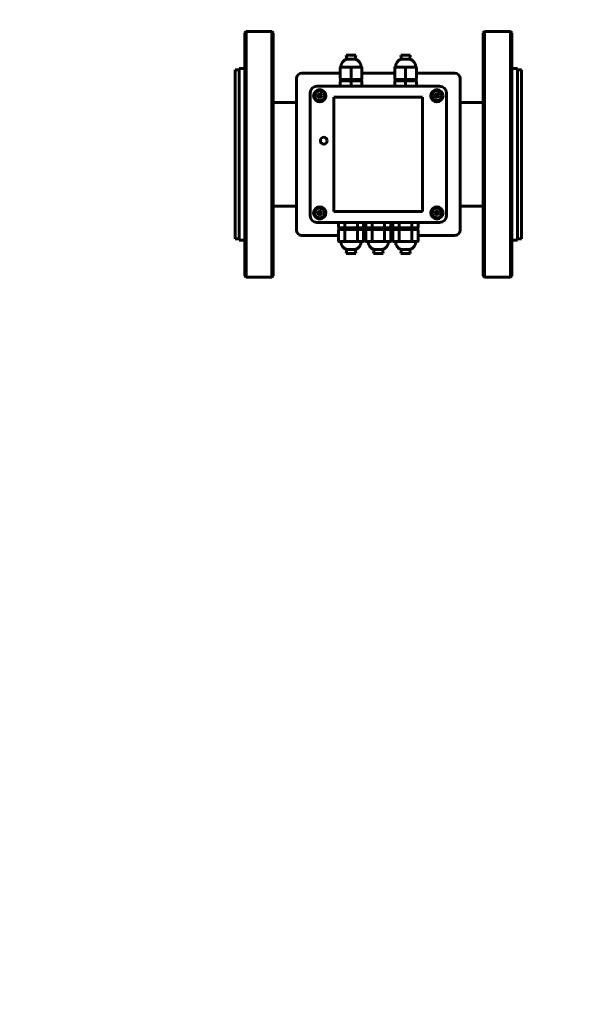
# Model space of a CAD drawing. Header units: millimetres. Extents: x 0 to 5641, y -485 to 297.
# Tile 1 of 8: x 0 to 105, y 0 to 181. Entities that reach past the tile are written whole.
import ezdxf

# ---------------------------------------------------------------- set-up
doc = ezdxf.new("R2010")
doc.units = ezdxf.units.MM
doc.linetypes.add('K5LT_BASIC', pattern=[0])
doc.layers.add('Системный слой', color=7, linetype='Continuous')

msp = doc.modelspace()

# ---------------------------------------------------------------- linework, layer by layer
at = {"layer": 'Системный слой', "color": 5, "linetype": 'K5LT_BASIC', "lineweight": 60, "true_color": 0x0000ff}
for p, q in [((41.259, 178.082), (41.509, 178.332)), ((41.259, 178.082), (41.259, 155.832)), ((41.509, 178.332), (46.259, 178.332)), ((41.509, 178.332), (41.509, 155.832)), ((46.259, 178.332), (46.509, 178.082)), ((46.259, 178.332), (46.259, 155.832)), ((46.509, 178.082), (46.509, 155.832)), ((85.009, 178.082), (85.259, 178.332)), ((85.009, 178.082), (85.009, 155.832)), ((85.259, 178.332), (90.009, 178.332)), ((85.259, 178.332), (85.259, 155.832)), ((90.009, 178.332), (90.259, 178.082)), ((90.009, 178.332), (90.009, 155.832)), ((90.259, 178.082), (90.259, 155.832)), ((59.888, 174.028), (60.004, 173.283)), ((61.513, 174.028), (59.888, 174.028)), ((61.629, 174.028), (61.513, 173.283)), ((61.629, 174.028), (61.513, 174.028)), ((69.888, 174.028), (70.004, 173.283)), ((71.629, 174.028), (69.888, 174.028)), ((71.629, 174.028), (71.513, 173.283)), ((40.259, 171.582), (41.259, 171.582)), ((40.259, 171.582), (40.259, 155.832)), ((58.759, 169.707), (58.759, 171.707)), ((58.884, 171.832), (59.821, 171.832)), ((59.821, 171.832), (60.759, 171.832)), ((61.412, 173.283), (60.004, 173.283)), ((60.759, 171.832), (61.696, 171.832)), ((60.759, 171.707), (60.759, 171.832)), ((60.759, 169.707), (60.759, 171.707)), ((61.513, 173.283), (61.412, 173.283)), ((61.696, 171.832), (62.634, 171.832)), ((62.759, 169.707), (62.759, 171.707)), ((68.759, 169.707), (68.759, 171.707)), ((68.884, 171.832), (69.821, 171.832)), ((69.821, 171.832), (70.759, 171.832)), ((70.759, 173.283), (70.004, 173.283)), ((71.513, 173.283), (70.759, 173.283)), ((70.759, 171.832), (71.696, 171.832)), ((70.759, 171.707), (70.759, 171.832)), ((70.759, 169.707), (70.759, 171.707)), ((71.696, 171.832), (72.634, 171.832)), ((72.759, 169.707), (72.759, 171.707)), ((90.259, 171.582), (91.259, 171.582)), ((91.259, 171.582), (91.259, 155.832)), ((39.509, 171.332), (40.259, 171.332)), ((39.509, 171.332), (39.509, 155.832)), ((50.759, 141.957), (50.759, 169.707)), ((58.759, 170.707), (51.759, 170.707)), ((60.759, 169.707), (60.759, 169.582)), ((68.759, 170.707), (62.759, 170.707)), ((70.759, 169.707), (70.759, 169.582)), ((79.759, 170.707), (72.759, 170.707)), ((80.759, 141.957), (80.759, 169.707)), ((91.259, 171.332), (92.009, 171.332)), ((92.009, 171.332), (92.009, 155.832)), ((54.509, 168.332), (77.009, 168.332)), ((54.509, 168.332), (77.009, 168.332)), ((58.759, 168.457), (58.759, 169.207)), ((58.884, 169.582), (60.759, 169.582)), ((58.884, 169.332), (60.759, 169.332)), ((59.321, 169.582), (59.321, 169.332)), ((60.759, 169.582), (62.634, 169.582)), ((60.759, 169.207), (60.759, 169.332)), ((60.759, 169.332), (62.634, 169.332)), ((60.759, 168.457), (60.759, 169.207)), ((60.759, 168.457), (60.759, 168.332)), ((62.196, 169.582), (62.196, 169.332)), ((62.759, 168.457), (62.759, 169.207)), ((68.759, 168.457), (68.759, 169.207)), ((68.884, 169.582), (70.759, 169.582)), ((68.884, 169.332), (70.759, 169.332)), ((69.321, 169.582), (69.321, 169.332)), ((70.759, 169.582), (72.634, 169.582)), ((70.759, 169.332), (72.634, 169.332)), ((70.759, 169.207), (70.759, 169.332)), ((70.759, 168.457), (70.759, 169.207)), ((70.759, 168.457), (70.759, 168.332)), ((72.196, 169.582), (72.196, 169.332)), ((72.759, 168.457), (72.759, 169.207)), ((53.259, 144.582), (53.259, 167.082)), ((53.259, 144.582), (53.259, 167.082)), ((54.563, 166.62), (54.848, 166.596)), ((54.637, 166.832), (54.875, 166.672)), ((54.672, 166.571), (54.898, 166.578)), ((54.753, 166.801), (54.924, 166.654)), ((54.759, 166.21), (54.919, 166.448)), ((54.789, 166.476), (54.939, 166.549)), ((54.789, 166.326), (54.936, 166.497)), ((54.848, 166.596), (54.875, 166.672)), ((54.898, 166.578), (54.848, 166.596)), ((54.875, 166.672), (54.924, 166.654)), ((54.939, 166.549), (54.898, 166.578)), ((54.903, 166.802), (54.976, 166.651)), ((54.919, 166.448), (54.936, 166.497)), ((54.995, 166.421), (54.919, 166.448)), ((54.924, 166.654), (54.976, 166.651)), ((54.936, 166.497), (54.939, 166.549)), ((54.97, 166.136), (54.995, 166.421)), ((54.976, 166.651), (55.005, 166.693)), ((55.012, 166.47), (54.995, 166.421)), ((54.998, 166.918), (55.005, 166.693)), ((55.005, 166.693), (55.023, 166.742)), ((55.042, 166.512), (55.012, 166.47)), ((55.019, 166.245), (55.012, 166.47)), ((55.047, 167.028), (55.023, 166.742)), ((55.023, 166.742), (55.099, 166.715)), ((55.093, 166.509), (55.042, 166.512)), ((55.114, 166.362), (55.042, 166.512)), ((55.229, 166.687), (55.078, 166.615)), ((55.081, 166.666), (55.078, 166.615)), ((55.078, 166.615), (55.12, 166.585)), ((55.228, 166.837), (55.081, 166.666)), ((55.099, 166.715), (55.081, 166.666)), ((55.142, 166.492), (55.093, 166.509)), ((55.264, 166.362), (55.093, 166.509)), ((55.259, 166.953), (55.099, 166.715)), ((55.345, 166.592), (55.12, 166.585)), ((55.12, 166.585), (55.169, 166.568)), ((55.169, 166.568), (55.142, 166.492)), ((55.38, 166.332), (55.142, 166.492)), ((55.455, 166.543), (55.169, 166.568)), ((57.634, 166.332), (73.884, 166.332)), ((57.634, 145.332), (57.634, 166.332)), ((73.884, 166.332), (73.884, 145.332)), ((76.063, 166.62), (76.348, 166.596)), ((76.137, 166.832), (76.375, 166.672)), ((76.172, 166.571), (76.398, 166.578)), ((76.253, 166.801), (76.424, 166.654)), ((76.259, 166.21), (76.419, 166.448)), ((76.289, 166.476), (76.439, 166.549)), ((76.289, 166.326), (76.436, 166.497)), ((76.348, 166.596), (76.375, 166.672)), ((76.398, 166.578), (76.348, 166.596)), ((76.375, 166.672), (76.424, 166.654)), ((76.439, 166.549), (76.398, 166.578)), ((76.403, 166.802), (76.476, 166.651)), ((76.419, 166.448), (76.436, 166.497)), ((76.495, 166.421), (76.419, 166.448)), ((76.424, 166.654), (76.476, 166.651)), ((76.436, 166.497), (76.439, 166.549)), ((76.47, 166.136), (76.495, 166.421)), ((76.476, 166.651), (76.505, 166.693)), ((76.512, 166.47), (76.495, 166.421)), ((76.498, 166.918), (76.505, 166.693)), ((76.505, 166.693), (76.523, 166.742)), ((76.542, 166.512), (76.512, 166.47)), ((76.519, 166.245), (76.512, 166.47)), ((76.547, 167.028), (76.523, 166.742)), ((76.523, 166.742), (76.599, 166.715)), ((76.593, 166.509), (76.542, 166.512)), ((76.614, 166.362), (76.542, 166.512)), ((76.729, 166.687), (76.578, 166.615)), ((76.581, 166.666), (76.578, 166.615)), ((76.578, 166.615), (76.62, 166.585)), ((76.728, 166.837), (76.581, 166.666)), ((76.599, 166.715), (76.581, 166.666)), ((76.642, 166.492), (76.593, 166.509)), ((76.764, 166.362), (76.593, 166.509)), ((76.759, 166.953), (76.599, 166.715)), ((76.845, 166.592), (76.62, 166.585)), ((76.62, 166.585), (76.669, 166.568)), ((76.669, 166.568), (76.642, 166.492)), ((76.88, 166.332), (76.642, 166.492)), ((76.955, 166.543), (76.669, 166.568)), ((78.259, 167.082), (78.259, 144.582)), ((78.259, 167.082), (78.259, 144.582)), ((46.509, 165.332), (50.759, 165.332)), ((80.759, 165.332), (85.009, 165.332)), ((39.509, 155.832), (39.509, 140.332)), ((40.259, 155.832), (40.259, 140.082)), ((41.259, 155.832), (41.259, 133.582)), ((41.509, 155.832), (41.509, 133.332)), ((46.259, 155.832), (46.259, 133.332)), ((46.509, 155.832), (46.509, 133.582)), ((85.009, 155.832), (85.009, 133.582)), ((85.259, 155.832), (85.259, 133.332)), ((90.009, 155.832), (90.009, 133.332)), ((90.259, 155.832), (90.259, 133.582)), ((91.259, 155.832), (91.259, 140.082)), ((92.009, 155.832), (92.009, 140.332)), ((46.509, 146.332), (50.759, 146.332)), ((80.759, 146.332), (85.009, 146.332)), ((54.563, 145.12), (54.848, 145.096)), ((54.637, 145.332), (54.875, 145.172)), ((54.672, 145.071), (54.898, 145.078)), ((54.753, 145.301), (54.924, 145.154)), ((54.759, 144.71), (54.919, 144.948)), ((54.789, 144.976), (54.939, 145.049)), ((54.789, 144.826), (54.936, 144.997)), ((54.848, 145.096), (54.875, 145.172)), ((54.898, 145.078), (54.848, 145.096)), ((54.875, 145.172), (54.924, 145.154)), ((54.939, 145.049), (54.898, 145.078)), ((54.903, 145.302), (54.976, 145.151)), ((54.919, 144.948), (54.936, 144.997)), ((54.995, 144.921), (54.919, 144.948)), ((54.924, 145.154), (54.976, 145.151)), ((54.936, 144.997), (54.939, 145.049)), ((54.97, 144.636), (54.995, 144.921)), ((54.976, 145.151), (55.005, 145.193)), ((55.012, 144.97), (54.995, 144.921)), ((54.998, 145.418), (55.005, 145.193)), ((55.005, 145.193), (55.023, 145.242)), ((55.042, 145.012), (55.012, 144.97)), ((55.019, 144.745), (55.012, 144.97)), ((55.047, 145.528), (55.023, 145.242)), ((55.023, 145.242), (55.099, 145.215)), ((55.093, 145.009), (55.042, 145.012)), ((55.114, 144.862), (55.042, 145.012)), ((55.229, 145.187), (55.078, 145.115)), ((55.081, 145.166), (55.078, 145.115)), ((55.078, 145.115), (55.12, 145.085)), ((55.228, 145.337), (55.081, 145.166)), ((55.099, 145.215), (55.081, 145.166)), ((55.142, 144.992), (55.093, 145.009)), ((55.264, 144.862), (55.093, 145.009)), ((55.259, 145.453), (55.099, 145.215)), ((55.345, 145.092), (55.12, 145.085)), ((55.12, 145.085), (55.169, 145.068)), ((55.169, 145.068), (55.142, 144.992)), ((55.38, 144.832), (55.142, 144.992)), ((55.455, 145.043), (55.169, 145.068)), ((73.884, 145.332), (57.634, 145.332)), ((76.063, 145.12), (76.348, 145.096)), ((76.137, 145.332), (76.375, 145.172)), ((76.172, 145.071), (76.398, 145.078)), ((76.253, 145.301), (76.424, 145.154)), ((76.259, 144.71), (76.419, 144.948)), ((76.289, 144.976), (76.439, 145.049)), ((76.289, 144.826), (76.436, 144.997)), ((76.348, 145.096), (76.375, 145.172)), ((76.398, 145.078), (76.348, 145.096)), ((76.375, 145.172), (76.424, 145.154)), ((76.439, 145.049), (76.398, 145.078)), ((76.403, 145.302), (76.476, 145.151)), ((76.419, 144.948), (76.436, 144.997)), ((76.495, 144.921), (76.419, 144.948)), ((76.424, 145.154), (76.476, 145.151)), ((76.436, 144.997), (76.439, 145.049)), ((76.47, 144.636), (76.495, 144.921)), ((76.476, 145.151), (76.505, 145.193)), ((76.512, 144.97), (76.495, 144.921)), ((76.498, 145.418), (76.505, 145.193)), ((76.505, 145.193), (76.523, 145.242)), ((76.542, 145.012), (76.512, 144.97)), ((76.519, 144.745), (76.512, 144.97)), ((76.547, 145.528), (76.523, 145.242)), ((76.523, 145.242), (76.599, 145.215)), ((76.593, 145.009), (76.542, 145.012)), ((76.614, 144.862), (76.542, 145.012)), ((76.729, 145.187), (76.578, 145.115)), ((76.581, 145.166), (76.578, 145.115)), ((76.578, 145.115), (76.62, 145.085)), ((76.728, 145.337), (76.581, 145.166)), ((76.599, 145.215), (76.581, 145.166)), ((76.642, 144.992), (76.593, 145.009)), ((76.764, 144.862), (76.593, 145.009)), ((76.759, 145.453), (76.599, 145.215)), ((76.845, 145.092), (76.62, 145.085)), ((76.62, 145.085), (76.669, 145.068)), ((76.669, 145.068), (76.642, 144.992)), ((76.88, 144.832), (76.642, 144.992)), ((76.955, 145.043), (76.669, 145.068)), ((77.009, 143.332), (54.509, 143.332)), ((77.009, 143.332), (54.509, 143.332)), ((58.449, 143.207), (58.449, 142.457)), ((59.604, 143.207), (59.604, 142.457)), ((61.913, 143.207), (61.913, 142.457)), ((63.068, 143.207), (63.068, 142.457)), ((63.449, 143.207), (63.449, 142.457)), ((64.604, 143.207), (64.604, 142.457)), ((66.913, 143.207), (66.913, 142.457)), ((68.068, 143.207), (68.068, 142.457)), ((68.449, 143.207), (68.449, 142.457)), ((69.604, 143.207), (69.604, 142.457)), ((71.913, 143.207), (71.913, 142.457)), ((73.068, 143.207), (73.068, 142.457)), ((58.449, 140.957), (51.759, 140.957)), ((58.449, 141.957), (58.449, 139.957)), ((59.676, 142.332), (58.594, 142.332)), ((59.676, 142.082), (58.594, 142.082)), ((59.321, 142.082), (59.321, 142.332)), ((59.604, 141.957), (59.604, 139.957)), ((61.841, 142.332), (59.676, 142.332)), ((61.841, 142.082), (59.676, 142.082)), ((62.924, 142.332), (61.841, 142.332)), ((62.924, 142.082), (61.841, 142.082)), ((61.913, 141.957), (61.913, 139.957)), ((62.196, 142.082), (62.196, 142.332)), ((63.068, 141.957), (63.068, 139.957)), ((63.449, 140.957), (63.068, 140.957)), ((63.449, 141.957), (63.449, 139.957)), ((64.676, 142.332), (63.594, 142.332)), ((64.676, 142.082), (63.594, 142.082)), ((64.321, 142.082), (64.321, 142.332)), ((64.604, 141.957), (64.604, 139.957)), ((66.841, 142.332), (64.676, 142.332)), ((66.841, 142.082), (64.676, 142.082)), ((67.924, 142.332), (66.841, 142.332)), ((67.924, 142.082), (66.841, 142.082)), ((66.913, 141.957), (66.913, 139.957)), ((67.196, 142.082), (67.196, 142.332)), ((68.068, 141.957), (68.068, 139.957)), ((68.449, 140.957), (68.068, 140.957)), ((68.449, 141.957), (68.449, 139.957)), ((69.676, 142.332), (68.594, 142.332)), ((69.676, 142.082), (68.594, 142.082)), ((69.321, 142.082), (69.321, 142.332)), ((69.604, 141.957), (69.604, 139.957)), ((71.841, 142.332), (69.676, 142.332)), ((71.841, 142.082), (69.676, 142.082)), ((72.924, 142.332), (71.841, 142.332)), ((72.924, 142.082), (71.841, 142.082)), ((71.913, 141.957), (71.913, 139.957)), ((72.196, 142.082), (72.196, 142.332)), ((73.068, 141.957), (73.068, 139.957)), ((79.759, 140.957), (73.068, 140.957)), ((39.509, 140.332), (40.259, 140.332)), ((40.259, 140.082), (41.259, 140.082)), ((59.135, 139.832), (58.594, 139.832)), ((59.676, 139.832), (59.135, 139.832)), ((60.759, 139.832), (59.676, 139.832)), ((61.841, 139.832), (60.759, 139.832)), ((62.382, 139.832), (61.841, 139.832)), ((62.924, 139.832), (62.382, 139.832)), ((64.135, 139.832), (63.594, 139.832)), ((64.676, 139.832), (64.135, 139.832)), ((65.759, 139.832), (64.676, 139.832)), ((66.841, 139.832), (65.759, 139.832)), ((67.382, 139.832), (66.841, 139.832)), ((67.924, 139.832), (67.382, 139.832)), ((69.135, 139.832), (68.594, 139.832)), ((69.676, 139.832), (69.135, 139.832)), ((70.759, 139.832), (69.676, 139.832)), ((71.841, 139.832), (70.759, 139.832)), ((72.382, 139.832), (71.841, 139.832)), ((72.924, 139.832), (72.382, 139.832)), ((90.259, 140.082), (91.259, 140.082)), ((91.259, 140.332), (92.009, 140.332)), ((59.888, 137.636), (60.004, 138.38)), ((59.888, 137.636), (61.629, 137.636)), ((60.004, 138.38), (60.382, 138.38)), ((60.382, 138.38), (61.513, 138.38)), ((61.629, 137.636), (61.513, 138.38)), ((64.888, 137.636), (65.004, 138.38)), ((64.888, 137.636), (66.629, 137.636)), ((65.004, 138.38), (65.382, 138.38)), ((65.382, 138.38), (66.513, 138.38)), ((66.629, 137.636), (66.513, 138.38)), ((69.888, 137.636), (70.004, 138.38)), ((69.888, 137.636), (71.629, 137.636)), ((70.004, 138.38), (71.513, 138.38)), ((71.629, 137.636), (71.513, 138.38)), ((41.259, 133.582), (41.509, 133.332)), ((41.509, 133.332), (46.259, 133.332)), ((46.259, 133.332), (46.509, 133.582)), ((85.009, 133.582), (85.259, 133.332)), ((85.259, 133.332), (90.009, 133.332)), ((90.009, 133.332), (90.259, 133.582))]:
    msp.add_line(p, q, dxfattribs=at)
for centre, radius in [((55.009, 166.582), 1.125), ((55.009, 166.582), 0.875), ((76.509, 166.582), 1.125), ((76.509, 166.582), 0.875), ((55.759, 158.332), 0.625), ((55.009, 145.082), 1.125), ((55.009, 145.082), 0.875), ((76.509, 145.082), 1.125), ((76.509, 145.082), 0.875)]:
    msp.add_circle(centre, radius, dxfattribs=at)
for centre, radius, start, end in [((58.884, 171.707), 0.125, 90, 180), ((60.384, 171.832), 1.5, 104.6486, 180), ((61.134, 171.832), 1.5, 0, 75.3514), ((62.634, 171.707), 0.125, 0, 90), ((68.884, 171.707), 0.125, 90, 180), ((70.384, 171.832), 1.5, 104.6486, 180), ((71.134, 171.832), 1.5, 0, 75.3514), ((72.634, 171.707), 0.125, 0, 90), ((51.759, 169.707), 1, 90, 180), ((58.884, 169.707), 0.125, 180, 270), ((62.634, 169.707), 0.125, 270, 0), ((68.884, 169.707), 0.125, 180, 270), ((72.634, 169.707), 0.125, 270, 0), ((79.759, 169.707), 1, 0, 90), ((54.509, 167.082), 1.25, 90, 180), ((54.509, 167.082), 1.25, 90, 180), ((58.884, 169.207), 0.125, 90, 180), ((58.884, 168.457), 0.125, 180, 270), ((62.634, 169.207), 0.125, 0, 90), ((62.634, 168.457), 0.125, 270, 0), ((68.884, 169.207), 0.125, 90, 180), ((68.884, 168.457), 0.125, 180, 270), ((72.634, 169.207), 0.125, 0, 90), ((72.634, 168.457), 0.125, 270, 0), ((77.009, 167.082), 1.25, 0, 90), ((77.009, 167.082), 1.25, 0, 90), ((54.509, 144.582), 1.25, 180, 270), ((54.509, 144.582), 1.25, 180, 270), ((77.009, 144.582), 1.25, 270, 0), ((77.009, 144.582), 1.25, 270, 0), ((51.759, 141.957), 1, 180, 270), ((51.759, 141.957), 1, 241.04498, 270), ((79.759, 141.957), 1, 270, 0), ((79.759, 141.957), 1, 270, 298.95502), ((60.384, 139.832), 1.5, 180, 255.3514), ((61.134, 139.832), 1.5, 284.6486, 0), ((65.384, 139.832), 1.5, 180, 255.3514), ((66.134, 139.832), 1.5, 284.6486, 0), ((70.384, 139.832), 1.5, 180, 255.3514), ((71.134, 139.832), 1.5, 284.6486, 0)]:
    msp.add_arc(centre, radius, start, end, dxfattribs=at)
for centre, major_axis, ratio, start_param, end_param in [((55.092, 166.552), (-0.297, -0.842), 0.5888593, 4.712389, 4.8380212), ((55.02, 166.613), (0.848, -0.299), 0.1848742, 4.2093977, 4.3559032), ((55.092, 166.552), (-0.297, -0.842), 0.5888593, 4.5867568, 4.712389), ((54.997, 166.55), (-0.848, 0.299), 0.1848742, -1.2143105, -1.0678051), ((55.039, 166.625), (0.733, -0.519), 0.2985767, 4.4086315, 4.5796312), ((55.005, 166.529), (-0.896, 0.057), 0.2985767, -1.4380386, -1.2670389), ((55.04, 166.57), (-0.299, -0.848), 0.1848742, -1.2143105, -1.0678051), ((55.038, 166.665), (0.842, -0.297), 0.5888593, 4.5867568, 4.8380212), ((55.061, 166.578), (-0.057, -0.896), 0.2985767, -1.4380386, -1.2670389), ((55.052, 166.551), (-0.519, -0.733), 0.2985767, 4.4086315, 4.5796312), ((54.977, 166.593), (0.299, 0.848), 0.1848742, 4.2093977, 4.3559032), ((55.04, 166.57), (-0.299, -0.848), 0.1848742, 4.2093977, 4.3559032), ((54.965, 166.612), (0.519, 0.733), 0.2985767, 4.4086315, 4.5796312), ((54.979, 166.498), (-0.842, 0.297), 0.5888593, 4.5867568, 4.8380212), ((55.012, 166.634), (0.896, -0.057), 0.2985767, -1.4380386, -1.2670389), ((54.977, 166.593), (0.299, 0.848), 0.1848742, -1.2143105, -1.0678051), ((54.956, 166.585), (0.057, 0.896), 0.2985767, -1.4380386, -1.2670389), ((54.978, 166.538), (-0.733, 0.519), 0.2985767, 4.4086315, 4.5796312), ((55.02, 166.613), (0.848, -0.299), 0.1848742, -1.2143105, -1.0678051), ((54.997, 166.55), (-0.848, 0.299), 0.1848742, 4.2093977, 4.3559032), ((54.925, 166.611), (0.297, 0.842), 0.5888593, 4.5867568, 4.8380212), ((76.592, 166.552), (-0.297, -0.842), 0.5888593, 4.712389, 4.8380212), ((76.52, 166.613), (0.848, -0.299), 0.1848742, 4.2093977, 4.3559032), ((76.592, 166.552), (-0.297, -0.842), 0.5888593, 4.5867568, 4.712389), ((76.497, 166.55), (-0.848, 0.299), 0.1848742, -1.2143105, -1.0678051), ((76.539, 166.625), (0.733, -0.519), 0.2985767, 4.4086315, 4.5796312), ((76.505, 166.529), (-0.896, 0.057), 0.2985767, -1.4380386, -1.2670389), ((76.54, 166.57), (-0.299, -0.848), 0.1848742, -1.2143105, -1.0678051), ((76.538, 166.665), (0.842, -0.297), 0.5888593, 4.5867568, 4.8380212), ((76.561, 166.578), (-0.057, -0.896), 0.2985767, -1.4380386, -1.2670389), ((76.552, 166.551), (-0.519, -0.733), 0.2985767, 4.4086315, 4.5796312), ((76.477, 166.593), (0.299, 0.848), 0.1848742, 4.2093977, 4.3559032), ((76.54, 166.57), (-0.299, -0.848), 0.1848742, 4.2093977, 4.3559032), ((76.465, 166.612), (0.519, 0.733), 0.2985767, 4.4086315, 4.5796312), ((76.479, 166.498), (-0.842, 0.297), 0.5888593, 4.5867568, 4.8380212), ((76.512, 166.634), (0.896, -0.057), 0.2985767, -1.4380386, -1.2670389), ((76.477, 166.593), (0.299, 0.848), 0.1848742, -1.2143105, -1.0678051), ((76.456, 166.585), (0.057, 0.896), 0.2985767, -1.4380386, -1.2670389), ((76.478, 166.538), (-0.733, 0.519), 0.2985767, 4.4086315, 4.5796312), ((76.52, 166.613), (0.848, -0.299), 0.1848742, -1.2143105, -1.0678051), ((76.497, 166.55), (-0.848, 0.299), 0.1848742, 4.2093977, 4.3559032), ((76.425, 166.611), (0.297, 0.842), 0.5888593, 4.5867568, 4.8380212), ((55.092, 145.052), (-0.297, -0.842), 0.5888593, 4.712389, 4.8380212), ((55.02, 145.113), (0.848, -0.299), 0.1848742, 4.2093977, 4.3559032), ((55.092, 145.052), (-0.297, -0.842), 0.5888593, 4.5867568, 4.712389), ((54.997, 145.05), (-0.848, 0.299), 0.1848742, -1.2143105, -1.0678051), ((55.039, 145.125), (0.733, -0.519), 0.2985767, 4.4086315, 4.5796312), ((55.005, 145.029), (-0.896, 0.057), 0.2985767, -1.4380386, -1.2670389), ((55.04, 145.07), (-0.299, -0.848), 0.1848742, -1.2143105, -1.0678051), ((55.038, 145.165), (0.842, -0.297), 0.5888593, 4.5867568, 4.8380212), ((55.061, 145.078), (-0.057, -0.896), 0.2985767, -1.4380386, -1.2670389), ((55.052, 145.051), (-0.519, -0.733), 0.2985767, 4.4086315, 4.5796312), ((54.977, 145.093), (0.299, 0.848), 0.1848742, 4.2093977, 4.3559032), ((55.04, 145.07), (-0.299, -0.848), 0.1848742, 4.2093977, 4.3559032), ((54.965, 145.112), (0.519, 0.733), 0.2985767, 4.4086315, 4.5796312), ((54.979, 144.998), (-0.842, 0.297), 0.5888593, 4.5867568, 4.8380212), ((55.012, 145.134), (0.896, -0.057), 0.2985767, -1.4380386, -1.2670389), ((54.977, 145.093), (0.299, 0.848), 0.1848742, -1.2143105, -1.0678051), ((54.956, 145.085), (0.057, 0.896), 0.2985767, -1.4380386, -1.2670389), ((54.978, 145.038), (-0.733, 0.519), 0.2985767, 4.4086315, 4.5796312), ((55.02, 145.113), (0.848, -0.299), 0.1848742, -1.2143105, -1.0678051), ((54.997, 145.05), (-0.848, 0.299), 0.1848742, 4.2093977, 4.3559032), ((54.925, 145.111), (0.297, 0.842), 0.5888593, 4.5867568, 4.8380212), ((76.592, 145.052), (-0.297, -0.842), 0.5888593, 4.712389, 4.8380212), ((76.52, 145.113), (0.848, -0.299), 0.1848742, 4.2093977, 4.3559032), ((76.592, 145.052), (-0.297, -0.842), 0.5888593, 4.5867568, 4.712389), ((76.497, 145.05), (-0.848, 0.299), 0.1848742, -1.2143105, -1.0678051), ((76.539, 145.125), (0.733, -0.519), 0.2985767, 4.4086315, 4.5796312), ((76.505, 145.029), (-0.896, 0.057), 0.2985767, -1.4380386, -1.2670389), ((76.54, 145.07), (-0.299, -0.848), 0.1848742, -1.2143105, -1.0678051), ((76.538, 145.165), (0.842, -0.297), 0.5888593, 4.5867568, 4.8380212), ((76.561, 145.078), (-0.057, -0.896), 0.2985767, -1.4380386, -1.2670389), ((76.552, 145.051), (-0.519, -0.733), 0.2985767, 4.4086315, 4.5796312), ((76.477, 145.093), (0.299, 0.848), 0.1848742, 4.2093977, 4.3559032), ((76.54, 145.07), (-0.299, -0.848), 0.1848742, 4.2093977, 4.3559032), ((76.465, 145.112), (0.519, 0.733), 0.2985767, 4.4086315, 4.5796312), ((76.479, 144.998), (-0.842, 0.297), 0.5888593, 4.5867568, 4.8380212), ((76.512, 145.134), (0.896, -0.057), 0.2985767, -1.4380386, -1.2670389), ((76.477, 145.093), (0.299, 0.848), 0.1848742, -1.2143105, -1.0678051), ((76.456, 145.085), (0.057, 0.896), 0.2985767, -1.4380386, -1.2670389), ((76.478, 145.038), (-0.733, 0.519), 0.2985767, 4.4086315, 4.5796312), ((76.52, 145.113), (0.848, -0.299), 0.1848742, -1.2143105, -1.0678051), ((76.497, 145.05), (-0.848, 0.299), 0.1848742, 4.2093977, 4.3559032), ((76.425, 145.111), (0.297, 0.842), 0.5888593, 4.5867568, 4.8380212), ((58.594, 143.207), (-0.144, 0), 0.8660254, 4.712389, 6.2831853), ((59.676, 143.207), (0, -0.125), 0.5773503, 3.1415927, 4.712389), ((61.841, 143.207), (0, 0.125), 0.5773503, 4.712389, 6.2831853), ((62.924, 143.207), (0.144, 0), 0.8660254, 0, 1.5707963), ((63.594, 143.207), (-0.144, 0), 0.8660254, 4.712389, 6.2831853), ((64.676, 143.207), (0, -0.125), 0.5773503, 3.1415927, 4.712389), ((66.841, 143.207), (0, 0.125), 0.5773503, 4.712389, 6.2831853), ((67.924, 143.207), (0.144, 0), 0.8660254, 0, 1.5707963), ((68.594, 143.207), (-0.144, 0), 0.8660254, 4.712389, 6.2831853), ((69.676, 143.207), (0, -0.125), 0.5773503, 3.1415927, 4.712389), ((71.841, 143.207), (0, 0.125), 0.5773503, 4.712389, 6.2831853), ((72.924, 143.207), (0.144, 0), 0.8660254, 0, 1.5707963), ((58.594, 142.457), (0.144, 0), 0.8660254, 3.1415927, 4.712389), ((58.594, 141.957), (-0.144, 0), 0.8660254, 4.712389, 6.2831853), ((59.676, 142.457), (0, 0.125), 0.5773503, 1.5707963, 3.1415927), ((59.676, 141.957), (0, -0.125), 0.5773503, 3.1415927, 4.712389), ((61.841, 142.457), (0, -0.125), 0.5773503, 0, 1.5707963), ((61.841, 141.957), (0, 0.125), 0.5773503, 4.712389, 6.2831853), ((62.924, 142.457), (-0.144, 0), 0.8660254, 1.5707963, 3.1415927), ((62.924, 141.957), (0.144, 0), 0.8660254, 0, 1.5707963), ((63.594, 142.457), (0.144, 0), 0.8660254, 3.1415927, 4.712389), ((63.594, 141.957), (-0.144, 0), 0.8660254, 4.712389, 6.2831853), ((64.676, 142.457), (0, 0.125), 0.5773503, 1.5707963, 3.1415927), ((64.676, 141.957), (0, -0.125), 0.5773503, 3.1415927, 4.712389), ((66.841, 142.457), (0, -0.125), 0.5773503, 0, 1.5707963), ((66.841, 141.957), (0, 0.125), 0.5773503, 4.712389, 6.2831853), ((67.924, 142.457), (-0.144, 0), 0.8660254, 1.5707963, 3.1415927), ((67.924, 141.957), (0.144, 0), 0.8660254, 0, 1.5707963), ((68.594, 142.457), (0.144, 0), 0.8660254, 3.1415927, 4.712389), ((68.594, 141.957), (-0.144, 0), 0.8660254, 4.712389, 6.2831853), ((69.676, 142.457), (0, 0.125), 0.5773503, 1.5707963, 3.1415927), ((69.676, 141.957), (0, -0.125), 0.5773503, 3.1415927, 4.712389), ((71.841, 142.457), (0, -0.125), 0.5773503, 0, 1.5707963), ((71.841, 141.957), (0, 0.125), 0.5773503, 4.712389, 6.2831853), ((72.924, 142.457), (-0.144, 0), 0.8660254, 1.5707963, 3.1415927), ((72.924, 141.957), (0.144, 0), 0.8660254, 0, 1.5707963), ((58.594, 139.957), (-0.144, 0), 0.8660254, 0, 1.5707963), ((59.676, 139.957), (0, -0.125), 0.5773503, 4.712389, 6.2831853), ((61.841, 139.957), (0, 0.125), 0.5773503, 3.1415927, 4.712389), ((62.924, 139.957), (0.144, 0), 0.8660254, 4.712389, 6.2831853), ((63.594, 139.957), (-0.144, 0), 0.8660254, 0, 1.5707963), ((64.676, 139.957), (0, -0.125), 0.5773503, 4.712389, 6.2831853), ((66.841, 139.957), (0, 0.125), 0.5773503, 3.1415927, 4.712389), ((67.924, 139.957), (0.144, 0), 0.8660254, 4.712389, 6.2831853), ((68.594, 139.957), (-0.144, 0), 0.8660254, 0, 1.5707963), ((69.676, 139.957), (0, -0.125), 0.5773503, 4.712389, 6.2831853), ((71.841, 139.957), (0, 0.125), 0.5773503, 3.1415927, 4.712389), ((72.924, 139.957), (0.144, 0), 0.8660254, 4.712389, 6.2831853)]:
    msp.add_ellipse(centre, major_axis=major_axis, ratio=ratio, start_param=start_param, end_param=end_param, dxfattribs=at)

doc.saveas('drawing.dxf')
